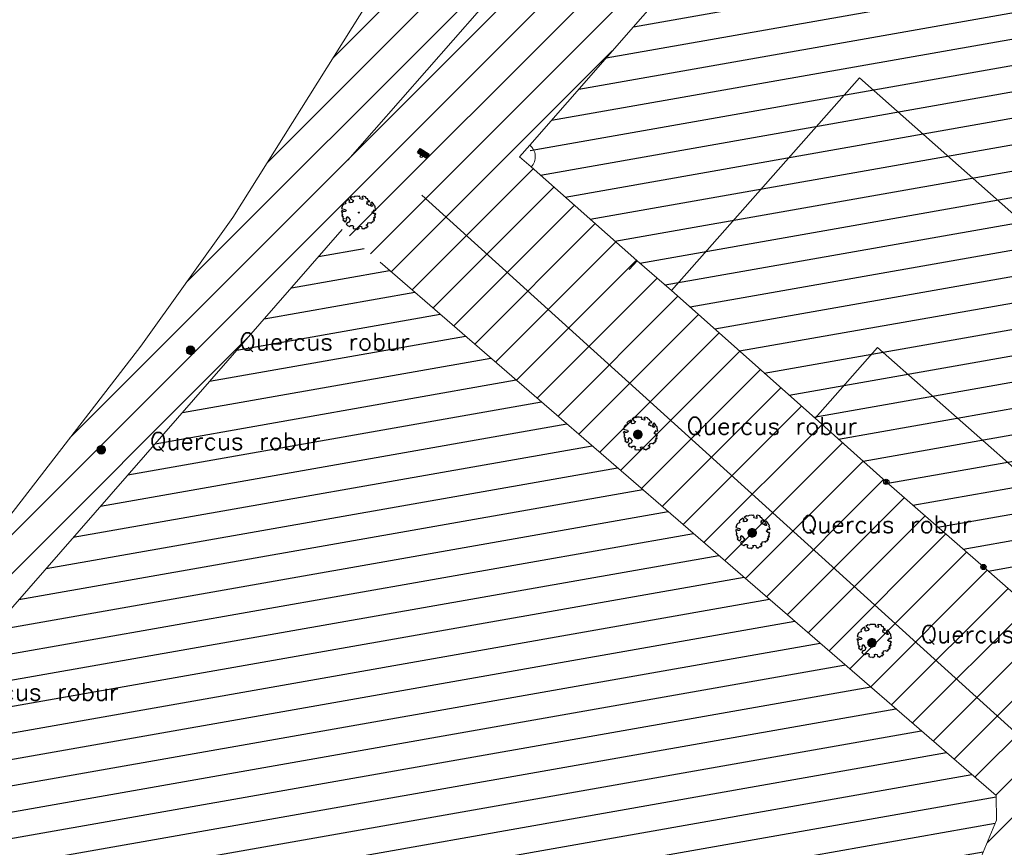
# Model space of a CAD drawing. Header units: metres. Extents: x 102852 to 106916, y 385458 to 392749.
# Tile 40 of 59: x 104841 to 104898, y 388251 to 388299. Entities that reach past the tile are written whole.
import ezdxf
from ezdxf.enums import TextEntityAlignment as Align

# ---------------------------------------------------------------- set-up
doc = ezdxf.new("R2010")
doc.units = ezdxf.units.M
for name, color, linetype, lineweight in [('0-BEPLANTING', 14, 'Continuous', 30), ('0-GRAS OM SPORTVELDEN', 2, 'Continuous', 30), ('0-GRAS SPORTVELDEN', 3, 'Continuous', 30), ('B-WE-GR-BOOM-S', 90, 'Continuous', 30), ('B-WE-GR-STRUIK-G', 90, 'Continuous', 13), ('B-WE-GW-TALUD_KRUIN-G', 70, 'Continuous', 13), ('B-WE-GW-TALUD_TEEN-G', 92, 'Continuous', 13), ('B-WE-IE-MEUBILAIR_WEGMEUBILAIR-S', 7, 'Continuous', 30), ('B-WE-VW-MARKERING_LANGS_STREEP_DOORGETROKKEN-G', 7, 'Continuous', 13), ('Bomen', 84, 'Continuous', 0), ('Boomsoort', 10, 'Continuous', 0), ('N-WE-IE-TERREINAFSCHEIDING_KUNSTMATIG_HEKWERK-G', 6, 'Continuous', 0)]:
    doc.layers.add(name, color=color, linetype=linetype, lineweight=lineweight)
doc.styles.add('NLCS-ISO', font='NLCS-ISO.ttf')
doc.styles.add('NLCS-ISO-M200-T25', font='NLCS-ISO.ttf', dxfattribs={"height": 0.5})
doc.styles.add('Style-txt', font='txt.shx')
pattern_1 = [(45, (0, 0), (-1.122532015, 1.122532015), [])]

# ---------------------------------------------------------------- blocks, each defined once
blk = doc.blocks.new('SGR-BOOM_06_10')
at = {"linetype": 'Continuous', "flags": 128}
blk.add_lwpolyline([(2.7, 3.52), (2.53, 3.94), (2.2, 4.06), (1.94, 4.52), (1.27, 4.69), (0.86, 4.52), (1.11, 4.27), (1.06, 3.81), (0.23, 3.98), (0.35, 4.32), (0.18, 4.69), (-0.15, 4.61), (-0.49, 4.69), (-1.15, 4.65), (-1.49, 4.48), (-1.95, 4.57), (-2.54, 4.11), (-2.12, 3.9), (-1.99, 3.64), (-1.58, 3.44), (-1.99, 2.89), (-2.54, 2.77), (-2.92, 3.1), (-2.62, 3.22), (-2.87, 3.86), (-3.63, 3.43), (-4, 3.02), (-3.79, 2.85), (-4, 2.51), (-4.42, 2.35), (-4.72, 2.05), (-5.01, 1.21), (-3.88, 0.92), (-3.71, 0.54), (-4, 0.29), (-4.51, 0.29), (-4.6, 0.56), (-5.09, 0.38), (-4.76, -0.17), (-4.93, -0.38), (-4.72, -0.54), (-4.88, -1.01), (-4.53, -1.18), (-4.72, -1.55), (-4.42, -1.59), (-4.29, -1.71), (-4.62, -2.11), (-3.92, -2.68), (-3.67, -2.43), (-3.46, -1.97), (-3.63, -1.76), (-3.42, -1.17), (-3.12, -1.34), (-2.79, -1.76), (-2.5, -2.01), (-2.79, -2.81), (-3.42, -2.93), (-3.67, -3.39), (-3.33, -3.77), (-2.83, -3.9), (-2.77, -4.02), (-2.71, -4.15), (-2.33, -3.73), (-1.83, -3.73), (-1.57, -3.9), (-1.7, -4.27), (-1.7, -4.61), (-1.15, -4.74), (-0.61, -4.69), (-0.49, -4.94), (-0.23, -4.65), (0.1, -4.48), (-0.06, -4.01), (0.27, -3.9), (0.77, -4.02), (0.86, -4.61), (1.15, -4.57), (1.44, -4.74), (2.07, -4.23), (2.37, -4.36), (2.32, -4.15), (2.66, -3.98), (2.41, -3.73), (2.11, -3.64), (2.57, -3.23), (2.62, -2.98), (3.16, -2.85), (3.54, -3.06), (3.79, -2.81), (3.77, -2.63), (4.12, -2.63), (4.12, -2.39), (4.46, -2.26), (4.46, -2.05), (4.08, -2.05), (4.54, -1.59), (4.25, -1.42), (4.63, -1.55), (4.75, -1.26), (4.54, -0.92), (4.84, -0.46), (4.67, -0.25), (4.25, -0.25), (3.75, 0.08), (4.08, 0.29), (4.38, 0.84), (4.54, 0.59), (4.88, 0.71), (4.67, 1.43), (4.71, 1.89), (4.5, 1.97), (4.16, 2.64), (3.83, 3.01), (3.37, 2.6), (3.66, 2.43), (3.91, 1.8), (3.54, 1.72), (3.33, 2.14), (2.99, 2.05), (2.66, 2.31), (2.24, 2.51), (2.45, 2.68), (2.32, 2.93), (2.53, 3.18), (2.87, 3.06), (3.16, 3.23)], close=True, dxfattribs=at)
blk.add_circle((0, 0), 0.15)
at = {"style": 'NLCS-ISO-M200-T25'}
blk.add_attdef('TYPE', (0, 0), '', height=1.8, dxfattribs=at)
blk = doc.blocks.new('SIE-WEG_AFVALBAK_TYPE_02')
at = {"linetype": 'Continuous'}
for p, q in [((1.56, -0.35), (-1.56, -0.35)), ((-1.33, -0.76), (-1.56, -0.35)), ((-1.33, -0.99), (-1.56, -1.72)), ((1.56, -1.72), (-1.56, -1.72)), ((1.33, -0.76), (-1.33, -0.76)), ((-1.33, -0.99), (-1.33, -0.76)), ((1.33, -0.99), (-1.33, -0.99)), ((-1.18, -1.16), (-1.3, -1.55)), ((1.3, -1.55), (-1.3, -1.55)), ((1.18, -1.16), (-1.18, -1.16)), ((1.18, -1.16), (1.3, -1.55)), ((1.33, -0.76), (1.56, -0.35)), ((1.33, -0.99), (1.33, -0.76)), ((1.33, -0.99), (1.56, -1.72))]:
    blk.add_line(p, q, dxfattribs=at)
for p, q in [((-1.56, -0.35), (-1.56, -1.72)), ((1.56, -0.35), (1.56, -1.72))]:
    blk.add_line(p, q)
blk.add_circle((0, 0), 0.354, dxfattribs=at)
blk = doc.blocks.new('SIE-WEG_PAAL_VAST_7')
blk.add_hatch(color=256).paths.add_polyline_path([(-0.37, -0.37), (-0.37, 0.37), (0.37, 0.37), (0.37, -0.37)])
blk.add_circle((0, 0), 0.75)
blk.add_3dface([(0.37, 0.37), (-0.37, 0.37), (-0.37, -0.37), (0.37, -0.37)])
at = {"style": 'NLCS-ISO'}
blk.add_attdef('TYPE', (0, 0), '', height=1.75, dxfattribs=at)
blk = doc.blocks.new('MPOLYGON_235')
at = {"layer": 'Bomen', "flags": 128}
for points in [[(104883.196, 388268.964), (104883.191, 388268.915), (104883.691, 388268.915)], [(104883.21, 388269.011), (104883.196, 388268.964), (104883.687, 388268.964)], [(104883.196, 388268.964), (104883.687, 388268.964), (104883.691, 388268.915)], [(104883.233, 388269.054), (104883.21, 388269.011), (104883.672, 388269.011)], [(104883.21, 388269.011), (104883.672, 388269.011), (104883.687, 388268.964)], [(104883.265, 388269.092), (104883.233, 388269.054), (104883.649, 388269.054)], [(104883.233, 388269.054), (104883.649, 388269.054), (104883.672, 388269.011)], [(104883.302, 388269.123), (104883.265, 388269.092), (104883.618, 388269.092)], [(104883.265, 388269.092), (104883.618, 388269.092), (104883.649, 388269.054)], [(104883.346, 388269.146), (104883.302, 388269.123), (104883.58, 388269.123)], [(104883.302, 388269.123), (104883.58, 388269.123), (104883.618, 388269.092)], [(104883.393, 388269.16), (104883.346, 388269.146), (104883.537, 388269.146)], [(104883.346, 388269.146), (104883.537, 388269.146), (104883.58, 388269.123)], [(104883.441, 388269.165), (104883.393, 388269.16), (104883.49, 388269.16)], [(104883.393, 388269.16), (104883.49, 388269.16), (104883.537, 388269.146)], [(104883.191, 388268.915), (104883.196, 388268.866), (104883.687, 388268.866)], [(104883.191, 388268.915), (104883.691, 388268.915), (104883.687, 388268.866)], [(104883.196, 388268.866), (104883.21, 388268.819), (104883.672, 388268.819)], [(104883.196, 388268.866), (104883.687, 388268.866), (104883.672, 388268.819)], [(104883.21, 388268.819), (104883.233, 388268.776), (104883.649, 388268.776)], [(104883.21, 388268.819), (104883.672, 388268.819), (104883.649, 388268.776)], [(104883.233, 388268.776), (104883.265, 388268.738), (104883.618, 388268.738)], [(104883.233, 388268.776), (104883.649, 388268.776), (104883.618, 388268.738)], [(104883.265, 388268.738), (104883.302, 388268.707), (104883.58, 388268.707)], [(104883.265, 388268.738), (104883.618, 388268.738), (104883.58, 388268.707)], [(104883.302, 388268.707), (104883.346, 388268.684), (104883.537, 388268.684)], [(104883.302, 388268.707), (104883.58, 388268.707), (104883.537, 388268.684)], [(104883.346, 388268.684), (104883.393, 388268.67), (104883.49, 388268.67)], [(104883.346, 388268.684), (104883.537, 388268.684), (104883.49, 388268.67)], [(104883.393, 388268.67), (104883.49, 388268.67), (104883.441, 388268.665)]]:
    blk.add_lwpolyline(points, close=True, dxfattribs=at)
at = {"layer": 'Bomen', "color": 74, "true_color": 0x55aa00, "flags": 128}
for points in [[(104883.191, 388268.915), (104883.196, 388268.964)], [(104883.196, 388268.964), (104883.21, 388269.011)], [(104883.21, 388269.011), (104883.233, 388269.054)], [(104883.233, 388269.054), (104883.265, 388269.092)], [(104883.265, 388269.092), (104883.302, 388269.123)], [(104883.302, 388269.123), (104883.346, 388269.146)], [(104883.346, 388269.146), (104883.393, 388269.16)], [(104883.393, 388269.16), (104883.441, 388269.165)], [(104883.441, 388269.165), (104883.49, 388269.16)], [(104883.49, 388269.16), (104883.537, 388269.146)], [(104883.537, 388269.146), (104883.58, 388269.123)], [(104883.58, 388269.123), (104883.618, 388269.092)], [(104883.618, 388269.092), (104883.649, 388269.054)], [(104883.649, 388269.054), (104883.672, 388269.011)], [(104883.672, 388269.011), (104883.687, 388268.964)], [(104883.687, 388268.964), (104883.691, 388268.915)], [(104883.196, 388268.866), (104883.191, 388268.915)], [(104883.21, 388268.819), (104883.196, 388268.866)], [(104883.233, 388268.776), (104883.21, 388268.819)], [(104883.265, 388268.738), (104883.233, 388268.776)], [(104883.302, 388268.707), (104883.265, 388268.738)], [(104883.346, 388268.684), (104883.302, 388268.707)], [(104883.393, 388268.67), (104883.346, 388268.684)], [(104883.441, 388268.665), (104883.393, 388268.67)], [(104883.49, 388268.67), (104883.441, 388268.665)], [(104883.537, 388268.684), (104883.49, 388268.67)], [(104883.58, 388268.707), (104883.537, 388268.684)], [(104883.618, 388268.738), (104883.58, 388268.707)], [(104883.649, 388268.776), (104883.618, 388268.738)], [(104883.672, 388268.819), (104883.649, 388268.776)], [(104883.687, 388268.866), (104883.672, 388268.819)], [(104883.691, 388268.915), (104883.687, 388268.866)]]:
    blk.add_lwpolyline(points, dxfattribs=at)
at = {"layer": 'Bomen'}
for points in [[(104883.196, 388268.964), (104883.191, 388268.915), (104883.691, 388268.915)], [(104883.21, 388269.011), (104883.196, 388268.964), (104883.687, 388268.964)], [(104883.196, 388268.964), (104883.687, 388268.964), (104883.691, 388268.915)], [(104883.233, 388269.054), (104883.21, 388269.011), (104883.672, 388269.011)], [(104883.21, 388269.011), (104883.672, 388269.011), (104883.687, 388268.964)], [(104883.265, 388269.092), (104883.233, 388269.054), (104883.649, 388269.054)], [(104883.233, 388269.054), (104883.649, 388269.054), (104883.672, 388269.011)], [(104883.302, 388269.123), (104883.265, 388269.092), (104883.618, 388269.092)], [(104883.265, 388269.092), (104883.618, 388269.092), (104883.649, 388269.054)], [(104883.346, 388269.146), (104883.302, 388269.123), (104883.58, 388269.123)], [(104883.302, 388269.123), (104883.58, 388269.123), (104883.618, 388269.092)], [(104883.393, 388269.16), (104883.346, 388269.146), (104883.537, 388269.146)], [(104883.346, 388269.146), (104883.537, 388269.146), (104883.58, 388269.123)], [(104883.441, 388269.165), (104883.393, 388269.16), (104883.49, 388269.16)], [(104883.393, 388269.16), (104883.49, 388269.16), (104883.537, 388269.146)]]:
    blk.add_solid(points, dxfattribs=at)
at = {"layer": 'Bomen', "extrusion": (0, 0, -1)}
for points in [[(-104883.191, 388268.915), (-104883.196, 388268.866), (-104883.687, 388268.866)], [(-104883.191, 388268.915), (-104883.691, 388268.915), (-104883.687, 388268.866)], [(-104883.196, 388268.866), (-104883.21, 388268.819), (-104883.672, 388268.819)], [(-104883.196, 388268.866), (-104883.687, 388268.866), (-104883.672, 388268.819)], [(-104883.21, 388268.819), (-104883.233, 388268.776), (-104883.649, 388268.776)], [(-104883.21, 388268.819), (-104883.672, 388268.819), (-104883.649, 388268.776)], [(-104883.233, 388268.776), (-104883.265, 388268.738), (-104883.618, 388268.738)], [(-104883.233, 388268.776), (-104883.649, 388268.776), (-104883.618, 388268.738)], [(-104883.265, 388268.738), (-104883.302, 388268.707), (-104883.58, 388268.707)], [(-104883.265, 388268.738), (-104883.618, 388268.738), (-104883.58, 388268.707)], [(-104883.302, 388268.707), (-104883.346, 388268.684), (-104883.537, 388268.684)], [(-104883.302, 388268.707), (-104883.58, 388268.707), (-104883.537, 388268.684)], [(-104883.346, 388268.684), (-104883.393, 388268.67), (-104883.49, 388268.67)], [(-104883.346, 388268.684), (-104883.537, 388268.684), (-104883.49, 388268.67)], [(-104883.393, 388268.67), (-104883.49, 388268.67), (-104883.441, 388268.665)]]:
    blk.add_solid(points, dxfattribs=at)
blk = doc.blocks.new('MPOLYGON_346')
at = {"layer": 'Bomen', "flags": 128}
for points in [[(104890.152, 388262.709), (104890.129, 388262.666), (104890.591, 388262.666)], [(104890.184, 388262.747), (104890.152, 388262.709), (104890.568, 388262.709)], [(104890.152, 388262.709), (104890.568, 388262.709), (104890.591, 388262.666)], [(104890.221, 388262.778), (104890.184, 388262.747), (104890.537, 388262.747)], [(104890.184, 388262.747), (104890.537, 388262.747), (104890.568, 388262.709)], [(104890.265, 388262.801), (104890.221, 388262.778), (104890.499, 388262.778)], [(104890.221, 388262.778), (104890.499, 388262.778), (104890.537, 388262.747)], [(104890.312, 388262.815), (104890.265, 388262.801), (104890.456, 388262.801)], [(104890.265, 388262.801), (104890.456, 388262.801), (104890.499, 388262.778)], [(104890.36, 388262.82), (104890.312, 388262.815), (104890.409, 388262.815)], [(104890.312, 388262.815), (104890.409, 388262.815), (104890.456, 388262.801)], [(104890.115, 388262.619), (104890.11, 388262.57), (104890.61, 388262.57)], [(104890.11, 388262.57), (104890.115, 388262.521), (104890.605, 388262.521)], [(104890.11, 388262.57), (104890.61, 388262.57), (104890.605, 388262.521)], [(104890.129, 388262.666), (104890.115, 388262.619), (104890.605, 388262.619)], [(104890.115, 388262.619), (104890.605, 388262.619), (104890.61, 388262.57)], [(104890.115, 388262.521), (104890.129, 388262.474), (104890.591, 388262.474)], [(104890.115, 388262.521), (104890.605, 388262.521), (104890.591, 388262.474)], [(104890.129, 388262.666), (104890.591, 388262.666), (104890.605, 388262.619)], [(104890.129, 388262.474), (104890.152, 388262.431), (104890.568, 388262.431)], [(104890.129, 388262.474), (104890.591, 388262.474), (104890.568, 388262.431)], [(104890.152, 388262.431), (104890.184, 388262.393), (104890.537, 388262.393)], [(104890.152, 388262.431), (104890.568, 388262.431), (104890.537, 388262.393)], [(104890.184, 388262.393), (104890.221, 388262.362), (104890.499, 388262.362)], [(104890.184, 388262.393), (104890.537, 388262.393), (104890.499, 388262.362)], [(104890.221, 388262.362), (104890.265, 388262.339), (104890.456, 388262.339)], [(104890.221, 388262.362), (104890.499, 388262.362), (104890.456, 388262.339)], [(104890.265, 388262.339), (104890.312, 388262.325), (104890.409, 388262.325)], [(104890.265, 388262.339), (104890.456, 388262.339), (104890.409, 388262.325)], [(104890.312, 388262.325), (104890.409, 388262.325), (104890.36, 388262.32)]]:
    blk.add_lwpolyline(points, close=True, dxfattribs=at)
at = {"layer": 'Bomen', "color": 74, "true_color": 0x55aa00, "flags": 128}
for points in [[(104890.129, 388262.666), (104890.152, 388262.709)], [(104890.152, 388262.709), (104890.184, 388262.747)], [(104890.184, 388262.747), (104890.221, 388262.778)], [(104890.221, 388262.778), (104890.265, 388262.801)], [(104890.265, 388262.801), (104890.312, 388262.815)], [(104890.312, 388262.815), (104890.36, 388262.82)], [(104890.36, 388262.82), (104890.409, 388262.815)], [(104890.409, 388262.815), (104890.456, 388262.801)], [(104890.456, 388262.801), (104890.499, 388262.778)], [(104890.499, 388262.778), (104890.537, 388262.747)], [(104890.537, 388262.747), (104890.568, 388262.709)], [(104890.568, 388262.709), (104890.591, 388262.666)], [(104890.11, 388262.57), (104890.115, 388262.619)], [(104890.115, 388262.521), (104890.11, 388262.57)], [(104890.115, 388262.619), (104890.129, 388262.666)], [(104890.129, 388262.474), (104890.115, 388262.521)], [(104890.152, 388262.431), (104890.129, 388262.474)], [(104890.184, 388262.393), (104890.152, 388262.431)], [(104890.221, 388262.362), (104890.184, 388262.393)], [(104890.265, 388262.339), (104890.221, 388262.362)], [(104890.312, 388262.325), (104890.265, 388262.339)], [(104890.36, 388262.32), (104890.312, 388262.325)], [(104890.409, 388262.325), (104890.36, 388262.32)], [(104890.456, 388262.339), (104890.409, 388262.325)], [(104890.499, 388262.362), (104890.456, 388262.339)], [(104890.537, 388262.393), (104890.499, 388262.362)], [(104890.568, 388262.431), (104890.537, 388262.393)], [(104890.591, 388262.474), (104890.568, 388262.431)], [(104890.591, 388262.666), (104890.605, 388262.619)], [(104890.605, 388262.521), (104890.591, 388262.474)], [(104890.605, 388262.619), (104890.61, 388262.57)], [(104890.61, 388262.57), (104890.605, 388262.521)]]:
    blk.add_lwpolyline(points, dxfattribs=at)
at = {"layer": 'Bomen'}
for points in [[(104890.152, 388262.709), (104890.129, 388262.666), (104890.591, 388262.666)], [(104890.184, 388262.747), (104890.152, 388262.709), (104890.568, 388262.709)], [(104890.152, 388262.709), (104890.568, 388262.709), (104890.591, 388262.666)], [(104890.221, 388262.778), (104890.184, 388262.747), (104890.537, 388262.747)], [(104890.184, 388262.747), (104890.537, 388262.747), (104890.568, 388262.709)], [(104890.265, 388262.801), (104890.221, 388262.778), (104890.499, 388262.778)], [(104890.221, 388262.778), (104890.499, 388262.778), (104890.537, 388262.747)], [(104890.312, 388262.815), (104890.265, 388262.801), (104890.456, 388262.801)], [(104890.265, 388262.801), (104890.456, 388262.801), (104890.499, 388262.778)], [(104890.36, 388262.82), (104890.312, 388262.815), (104890.409, 388262.815)], [(104890.312, 388262.815), (104890.409, 388262.815), (104890.456, 388262.801)], [(104890.115, 388262.619), (104890.11, 388262.57), (104890.61, 388262.57)], [(104890.129, 388262.666), (104890.115, 388262.619), (104890.605, 388262.619)], [(104890.115, 388262.619), (104890.605, 388262.619), (104890.61, 388262.57)], [(104890.129, 388262.666), (104890.591, 388262.666), (104890.605, 388262.619)]]:
    blk.add_solid(points, dxfattribs=at)
at = {"layer": 'Bomen', "extrusion": (0, 0, -1)}
for points in [[(-104890.11, 388262.57), (-104890.115, 388262.521), (-104890.605, 388262.521)], [(-104890.11, 388262.57), (-104890.61, 388262.57), (-104890.605, 388262.521)], [(-104890.115, 388262.521), (-104890.129, 388262.474), (-104890.591, 388262.474)], [(-104890.115, 388262.521), (-104890.605, 388262.521), (-104890.591, 388262.474)], [(-104890.129, 388262.474), (-104890.152, 388262.431), (-104890.568, 388262.431)], [(-104890.129, 388262.474), (-104890.591, 388262.474), (-104890.568, 388262.431)], [(-104890.152, 388262.431), (-104890.184, 388262.393), (-104890.537, 388262.393)], [(-104890.152, 388262.431), (-104890.568, 388262.431), (-104890.537, 388262.393)], [(-104890.184, 388262.393), (-104890.221, 388262.362), (-104890.499, 388262.362)], [(-104890.184, 388262.393), (-104890.537, 388262.393), (-104890.499, 388262.362)], [(-104890.221, 388262.362), (-104890.265, 388262.339), (-104890.456, 388262.339)], [(-104890.221, 388262.362), (-104890.499, 388262.362), (-104890.456, 388262.339)], [(-104890.265, 388262.339), (-104890.312, 388262.325), (-104890.409, 388262.325)], [(-104890.265, 388262.339), (-104890.456, 388262.339), (-104890.409, 388262.325)], [(-104890.312, 388262.325), (-104890.409, 388262.325), (-104890.36, 388262.32)]]:
    blk.add_solid(points, dxfattribs=at)
blk = doc.blocks.new('MPOLYGON_348')
at = {"layer": 'Bomen', "flags": 128}
for points in [[(104845.62, 388273.766), (104845.615, 388273.717), (104846.115, 388273.717)], [(104845.615, 388273.717), (104845.62, 388273.668), (104846.11, 388273.668)], [(104845.615, 388273.717), (104846.115, 388273.717), (104846.11, 388273.668)], [(104845.634, 388273.812), (104845.62, 388273.766), (104846.11, 388273.766)], [(104845.62, 388273.766), (104846.11, 388273.766), (104846.115, 388273.717)], [(104845.62, 388273.668), (104845.634, 388273.621), (104846.096, 388273.621)], [(104845.62, 388273.668), (104846.11, 388273.668), (104846.096, 388273.621)], [(104845.657, 388273.856), (104845.634, 388273.812), (104846.096, 388273.812)], [(104845.634, 388273.812), (104846.096, 388273.812), (104846.11, 388273.766)], [(104845.634, 388273.621), (104845.657, 388273.578), (104846.073, 388273.578)], [(104845.634, 388273.621), (104846.096, 388273.621), (104846.073, 388273.578)], [(104845.688, 388273.894), (104845.657, 388273.856), (104846.073, 388273.856)], [(104845.657, 388273.856), (104846.073, 388273.856), (104846.096, 388273.812)], [(104845.657, 388273.578), (104845.688, 388273.54), (104846.042, 388273.54)], [(104845.657, 388273.578), (104846.073, 388273.578), (104846.042, 388273.54)], [(104845.726, 388273.925), (104845.688, 388273.894), (104846.042, 388273.894)], [(104845.688, 388273.894), (104846.042, 388273.894), (104846.073, 388273.856)], [(104845.688, 388273.54), (104845.726, 388273.509), (104846.004, 388273.509)], [(104845.688, 388273.54), (104846.042, 388273.54), (104846.004, 388273.509)], [(104845.77, 388273.948), (104845.726, 388273.925), (104846.004, 388273.925)], [(104845.726, 388273.925), (104846.004, 388273.925), (104846.042, 388273.894)], [(104845.726, 388273.509), (104845.77, 388273.486), (104845.961, 388273.486)], [(104845.726, 388273.509), (104846.004, 388273.509), (104845.961, 388273.486)], [(104845.816, 388273.962), (104845.77, 388273.948), (104845.961, 388273.948)], [(104845.77, 388273.948), (104845.961, 388273.948), (104846.004, 388273.925)], [(104845.865, 388273.967), (104845.816, 388273.962), (104845.914, 388273.962)], [(104845.816, 388273.962), (104845.914, 388273.962), (104845.961, 388273.948)], [(104845.77, 388273.486), (104845.816, 388273.472), (104845.914, 388273.472)], [(104845.77, 388273.486), (104845.961, 388273.486), (104845.914, 388273.472)], [(104845.816, 388273.472), (104845.914, 388273.472), (104845.865, 388273.467)]]:
    blk.add_lwpolyline(points, close=True, dxfattribs=at)
at = {"layer": 'Bomen', "color": 74, "true_color": 0x55aa00, "flags": 128}
for points in [[(104845.615, 388273.717), (104845.62, 388273.766)], [(104845.62, 388273.668), (104845.615, 388273.717)], [(104845.62, 388273.766), (104845.634, 388273.812)], [(104845.634, 388273.621), (104845.62, 388273.668)], [(104845.634, 388273.812), (104845.657, 388273.856)], [(104845.657, 388273.578), (104845.634, 388273.621)], [(104845.657, 388273.856), (104845.688, 388273.894)], [(104845.688, 388273.54), (104845.657, 388273.578)], [(104845.688, 388273.894), (104845.726, 388273.925)], [(104845.726, 388273.509), (104845.688, 388273.54)], [(104845.726, 388273.925), (104845.77, 388273.948)], [(104845.77, 388273.486), (104845.726, 388273.509)], [(104845.77, 388273.948), (104845.816, 388273.962)], [(104845.816, 388273.962), (104845.865, 388273.967)], [(104845.865, 388273.967), (104845.914, 388273.962)], [(104845.914, 388273.962), (104845.961, 388273.948)], [(104845.961, 388273.948), (104846.004, 388273.925)], [(104846.004, 388273.509), (104845.961, 388273.486)], [(104846.004, 388273.925), (104846.042, 388273.894)], [(104846.042, 388273.54), (104846.004, 388273.509)], [(104846.042, 388273.894), (104846.073, 388273.856)], [(104846.073, 388273.578), (104846.042, 388273.54)], [(104846.073, 388273.856), (104846.096, 388273.812)], [(104846.096, 388273.621), (104846.073, 388273.578)], [(104846.096, 388273.812), (104846.11, 388273.766)], [(104846.11, 388273.668), (104846.096, 388273.621)], [(104846.11, 388273.766), (104846.115, 388273.717)], [(104846.115, 388273.717), (104846.11, 388273.668)], [(104845.816, 388273.472), (104845.77, 388273.486)], [(104845.865, 388273.467), (104845.816, 388273.472)], [(104845.914, 388273.472), (104845.865, 388273.467)], [(104845.961, 388273.486), (104845.914, 388273.472)]]:
    blk.add_lwpolyline(points, dxfattribs=at)
at = {"layer": 'Bomen'}
for points in [[(104845.62, 388273.766), (104845.615, 388273.717), (104846.115, 388273.717)], [(104845.634, 388273.812), (104845.62, 388273.766), (104846.11, 388273.766)], [(104845.62, 388273.766), (104846.11, 388273.766), (104846.115, 388273.717)], [(104845.657, 388273.856), (104845.634, 388273.812), (104846.096, 388273.812)], [(104845.634, 388273.812), (104846.096, 388273.812), (104846.11, 388273.766)], [(104845.688, 388273.894), (104845.657, 388273.856), (104846.073, 388273.856)], [(104845.657, 388273.856), (104846.073, 388273.856), (104846.096, 388273.812)], [(104845.726, 388273.925), (104845.688, 388273.894), (104846.042, 388273.894)], [(104845.688, 388273.894), (104846.042, 388273.894), (104846.073, 388273.856)], [(104845.77, 388273.948), (104845.726, 388273.925), (104846.004, 388273.925)], [(104845.726, 388273.925), (104846.004, 388273.925), (104846.042, 388273.894)], [(104845.816, 388273.962), (104845.77, 388273.948), (104845.961, 388273.948)], [(104845.77, 388273.948), (104845.961, 388273.948), (104846.004, 388273.925)], [(104845.865, 388273.967), (104845.816, 388273.962), (104845.914, 388273.962)], [(104845.816, 388273.962), (104845.914, 388273.962), (104845.961, 388273.948)]]:
    blk.add_solid(points, dxfattribs=at)
at = {"layer": 'Bomen', "extrusion": (0, 0, -1)}
for points in [[(-104845.615, 388273.717), (-104845.62, 388273.668), (-104846.11, 388273.668)], [(-104845.615, 388273.717), (-104846.115, 388273.717), (-104846.11, 388273.668)], [(-104845.62, 388273.668), (-104845.634, 388273.621), (-104846.096, 388273.621)], [(-104845.62, 388273.668), (-104846.11, 388273.668), (-104846.096, 388273.621)], [(-104845.634, 388273.621), (-104845.657, 388273.578), (-104846.073, 388273.578)], [(-104845.634, 388273.621), (-104846.096, 388273.621), (-104846.073, 388273.578)], [(-104845.657, 388273.578), (-104845.688, 388273.54), (-104846.042, 388273.54)], [(-104845.657, 388273.578), (-104846.073, 388273.578), (-104846.042, 388273.54)], [(-104845.688, 388273.54), (-104845.726, 388273.509), (-104846.004, 388273.509)], [(-104845.688, 388273.54), (-104846.042, 388273.54), (-104846.004, 388273.509)], [(-104845.726, 388273.509), (-104845.77, 388273.486), (-104845.961, 388273.486)], [(-104845.726, 388273.509), (-104846.004, 388273.509), (-104845.961, 388273.486)], [(-104845.77, 388273.486), (-104845.816, 388273.472), (-104845.914, 388273.472)], [(-104845.77, 388273.486), (-104845.961, 388273.486), (-104845.914, 388273.472)], [(-104845.816, 388273.472), (-104845.914, 388273.472), (-104845.865, 388273.467)]]:
    blk.add_solid(points, dxfattribs=at)
blk = doc.blocks.new('MPOLYGON_349')
at = {"layer": 'Bomen', "flags": 128}
for points in [[(104850.776, 388279.504), (104850.771, 388279.455), (104851.271, 388279.455)], [(104850.771, 388279.455), (104850.776, 388279.406), (104851.266, 388279.406)], [(104850.771, 388279.455), (104851.271, 388279.455), (104851.266, 388279.406)], [(104850.79, 388279.551), (104850.776, 388279.504), (104851.266, 388279.504)], [(104850.776, 388279.504), (104851.266, 388279.504), (104851.271, 388279.455)], [(104850.776, 388279.406), (104850.79, 388279.359), (104851.252, 388279.359)], [(104850.776, 388279.406), (104851.266, 388279.406), (104851.252, 388279.359)], [(104850.813, 388279.594), (104850.79, 388279.551), (104851.252, 388279.551)], [(104850.79, 388279.551), (104851.252, 388279.551), (104851.266, 388279.504)], [(104850.79, 388279.359), (104850.813, 388279.316), (104851.229, 388279.316)], [(104850.79, 388279.359), (104851.252, 388279.359), (104851.229, 388279.316)], [(104850.844, 388279.632), (104850.813, 388279.594), (104851.229, 388279.594)], [(104850.813, 388279.594), (104851.229, 388279.594), (104851.252, 388279.551)], [(104850.813, 388279.316), (104850.844, 388279.278), (104851.198, 388279.278)], [(104850.813, 388279.316), (104851.229, 388279.316), (104851.198, 388279.278)], [(104850.882, 388279.663), (104850.844, 388279.632), (104851.198, 388279.632)], [(104850.844, 388279.632), (104851.198, 388279.632), (104851.229, 388279.594)], [(104850.844, 388279.278), (104850.882, 388279.247), (104851.16, 388279.247)], [(104850.844, 388279.278), (104851.198, 388279.278), (104851.16, 388279.247)], [(104850.925, 388279.686), (104850.882, 388279.663), (104851.16, 388279.663)], [(104850.882, 388279.663), (104851.16, 388279.663), (104851.198, 388279.632)], [(104850.882, 388279.247), (104850.925, 388279.224), (104851.117, 388279.224)], [(104850.882, 388279.247), (104851.16, 388279.247), (104851.117, 388279.224)], [(104850.972, 388279.7), (104850.925, 388279.686), (104851.117, 388279.686)], [(104850.925, 388279.686), (104851.117, 388279.686), (104851.16, 388279.663)], [(104850.925, 388279.224), (104850.972, 388279.21), (104851.07, 388279.21)], [(104850.925, 388279.224), (104851.117, 388279.224), (104851.07, 388279.21)], [(104851.021, 388279.705), (104850.972, 388279.7), (104851.07, 388279.7)], [(104850.972, 388279.7), (104851.07, 388279.7), (104851.117, 388279.686)], [(104850.972, 388279.21), (104851.07, 388279.21), (104851.021, 388279.205)]]:
    blk.add_lwpolyline(points, close=True, dxfattribs=at)
at = {"layer": 'Bomen', "color": 74, "true_color": 0x55aa00, "flags": 128}
for points in [[(104850.771, 388279.455), (104850.776, 388279.504)], [(104850.776, 388279.406), (104850.771, 388279.455)], [(104850.776, 388279.504), (104850.79, 388279.551)], [(104850.79, 388279.359), (104850.776, 388279.406)], [(104850.79, 388279.551), (104850.813, 388279.594)], [(104850.813, 388279.316), (104850.79, 388279.359)], [(104850.813, 388279.594), (104850.844, 388279.632)], [(104850.844, 388279.278), (104850.813, 388279.316)], [(104850.844, 388279.632), (104850.882, 388279.663)], [(104850.882, 388279.247), (104850.844, 388279.278)], [(104850.882, 388279.663), (104850.925, 388279.686)], [(104850.925, 388279.224), (104850.882, 388279.247)], [(104850.925, 388279.686), (104850.972, 388279.7)], [(104850.972, 388279.21), (104850.925, 388279.224)], [(104850.972, 388279.7), (104851.021, 388279.705)], [(104851.021, 388279.205), (104850.972, 388279.21)], [(104851.021, 388279.705), (104851.07, 388279.7)], [(104851.07, 388279.21), (104851.021, 388279.205)], [(104851.07, 388279.7), (104851.117, 388279.686)], [(104851.117, 388279.224), (104851.07, 388279.21)], [(104851.117, 388279.686), (104851.16, 388279.663)], [(104851.16, 388279.247), (104851.117, 388279.224)], [(104851.16, 388279.663), (104851.198, 388279.632)], [(104851.198, 388279.278), (104851.16, 388279.247)], [(104851.198, 388279.632), (104851.229, 388279.594)], [(104851.229, 388279.316), (104851.198, 388279.278)], [(104851.229, 388279.594), (104851.252, 388279.551)], [(104851.252, 388279.359), (104851.229, 388279.316)], [(104851.252, 388279.551), (104851.266, 388279.504)], [(104851.266, 388279.406), (104851.252, 388279.359)], [(104851.266, 388279.504), (104851.271, 388279.455)], [(104851.271, 388279.455), (104851.266, 388279.406)]]:
    blk.add_lwpolyline(points, dxfattribs=at)
at = {"layer": 'Bomen'}
for points in [[(104850.776, 388279.504), (104850.771, 388279.455), (104851.271, 388279.455)], [(104850.79, 388279.551), (104850.776, 388279.504), (104851.266, 388279.504)], [(104850.776, 388279.504), (104851.266, 388279.504), (104851.271, 388279.455)], [(104850.813, 388279.594), (104850.79, 388279.551), (104851.252, 388279.551)], [(104850.79, 388279.551), (104851.252, 388279.551), (104851.266, 388279.504)], [(104850.844, 388279.632), (104850.813, 388279.594), (104851.229, 388279.594)], [(104850.813, 388279.594), (104851.229, 388279.594), (104851.252, 388279.551)], [(104850.882, 388279.663), (104850.844, 388279.632), (104851.198, 388279.632)], [(104850.844, 388279.632), (104851.198, 388279.632), (104851.229, 388279.594)], [(104850.925, 388279.686), (104850.882, 388279.663), (104851.16, 388279.663)], [(104850.882, 388279.663), (104851.16, 388279.663), (104851.198, 388279.632)], [(104850.972, 388279.7), (104850.925, 388279.686), (104851.117, 388279.686)], [(104850.925, 388279.686), (104851.117, 388279.686), (104851.16, 388279.663)], [(104851.021, 388279.705), (104850.972, 388279.7), (104851.07, 388279.7)], [(104850.972, 388279.7), (104851.07, 388279.7), (104851.117, 388279.686)]]:
    blk.add_solid(points, dxfattribs=at)
at = {"layer": 'Bomen', "extrusion": (0, 0, -1)}
for points in [[(-104850.771, 388279.455), (-104850.776, 388279.406), (-104851.266, 388279.406)], [(-104850.771, 388279.455), (-104851.271, 388279.455), (-104851.266, 388279.406)], [(-104850.776, 388279.406), (-104850.79, 388279.359), (-104851.252, 388279.359)], [(-104850.776, 388279.406), (-104851.266, 388279.406), (-104851.252, 388279.359)], [(-104850.79, 388279.359), (-104850.813, 388279.316), (-104851.229, 388279.316)], [(-104850.79, 388279.359), (-104851.252, 388279.359), (-104851.229, 388279.316)], [(-104850.813, 388279.316), (-104850.844, 388279.278), (-104851.198, 388279.278)], [(-104850.813, 388279.316), (-104851.229, 388279.316), (-104851.198, 388279.278)], [(-104850.844, 388279.278), (-104850.882, 388279.247), (-104851.16, 388279.247)], [(-104850.844, 388279.278), (-104851.198, 388279.278), (-104851.16, 388279.247)], [(-104850.882, 388279.247), (-104850.925, 388279.224), (-104851.117, 388279.224)], [(-104850.882, 388279.247), (-104851.16, 388279.247), (-104851.117, 388279.224)], [(-104850.925, 388279.224), (-104850.972, 388279.21), (-104851.07, 388279.21)], [(-104850.925, 388279.224), (-104851.117, 388279.224), (-104851.07, 388279.21)], [(-104850.972, 388279.21), (-104851.07, 388279.21), (-104851.021, 388279.205)]]:
    blk.add_solid(points, dxfattribs=at)
blk = doc.blocks.new('MPOLYGON_427')
at = {"layer": 'Bomen', "flags": 128}
for points in [[(104876.598, 388274.64), (104876.593, 388274.591), (104877.093, 388274.591)], [(104876.612, 388274.686), (104876.598, 388274.64), (104877.088, 388274.64)], [(104876.598, 388274.64), (104877.088, 388274.64), (104877.093, 388274.591)], [(104876.635, 388274.73), (104876.612, 388274.686), (104877.074, 388274.686)], [(104876.612, 388274.686), (104877.074, 388274.686), (104877.088, 388274.64)], [(104876.666, 388274.768), (104876.635, 388274.73), (104877.051, 388274.73)], [(104876.635, 388274.73), (104877.051, 388274.73), (104877.074, 388274.686)], [(104876.704, 388274.799), (104876.666, 388274.768), (104877.02, 388274.768)], [(104876.666, 388274.768), (104877.02, 388274.768), (104877.051, 388274.73)], [(104876.747, 388274.822), (104876.704, 388274.799), (104876.982, 388274.799)], [(104876.704, 388274.799), (104876.982, 388274.799), (104877.02, 388274.768)], [(104876.794, 388274.836), (104876.747, 388274.822), (104876.939, 388274.822)], [(104876.747, 388274.822), (104876.939, 388274.822), (104876.982, 388274.799)], [(104876.843, 388274.841), (104876.794, 388274.836), (104876.892, 388274.836)], [(104876.794, 388274.836), (104876.892, 388274.836), (104876.939, 388274.822)], [(104876.593, 388274.591), (104876.598, 388274.542), (104877.088, 388274.542)], [(104876.593, 388274.591), (104877.093, 388274.591), (104877.088, 388274.542)], [(104876.598, 388274.542), (104876.612, 388274.495), (104877.074, 388274.495)], [(104876.598, 388274.542), (104877.088, 388274.542), (104877.074, 388274.495)], [(104876.612, 388274.495), (104876.635, 388274.452), (104877.051, 388274.452)], [(104876.612, 388274.495), (104877.074, 388274.495), (104877.051, 388274.452)], [(104876.635, 388274.452), (104876.666, 388274.414), (104877.02, 388274.414)], [(104876.635, 388274.452), (104877.051, 388274.452), (104877.02, 388274.414)], [(104876.666, 388274.414), (104876.704, 388274.383), (104876.982, 388274.383)], [(104876.666, 388274.414), (104877.02, 388274.414), (104876.982, 388274.383)], [(104876.704, 388274.383), (104876.747, 388274.36), (104876.939, 388274.36)], [(104876.704, 388274.383), (104876.982, 388274.383), (104876.939, 388274.36)], [(104876.747, 388274.36), (104876.794, 388274.346), (104876.892, 388274.346)], [(104876.747, 388274.36), (104876.939, 388274.36), (104876.892, 388274.346)], [(104876.794, 388274.346), (104876.892, 388274.346), (104876.843, 388274.341)]]:
    blk.add_lwpolyline(points, close=True, dxfattribs=at)
at = {"layer": 'Bomen', "color": 74, "true_color": 0x55aa00, "flags": 128}
for points in [[(104876.593, 388274.591), (104876.598, 388274.64)], [(104876.598, 388274.64), (104876.612, 388274.686)], [(104876.612, 388274.686), (104876.635, 388274.73)], [(104876.635, 388274.73), (104876.666, 388274.768)], [(104876.666, 388274.768), (104876.704, 388274.799)], [(104876.704, 388274.799), (104876.747, 388274.822)], [(104876.747, 388274.822), (104876.794, 388274.836)], [(104876.794, 388274.836), (104876.843, 388274.841)], [(104876.843, 388274.841), (104876.892, 388274.836)], [(104876.892, 388274.836), (104876.939, 388274.822)], [(104876.939, 388274.822), (104876.982, 388274.799)], [(104876.982, 388274.799), (104877.02, 388274.768)], [(104877.02, 388274.768), (104877.051, 388274.73)], [(104877.051, 388274.73), (104877.074, 388274.686)], [(104877.074, 388274.686), (104877.088, 388274.64)], [(104877.088, 388274.64), (104877.093, 388274.591)], [(104876.598, 388274.542), (104876.593, 388274.591)], [(104876.612, 388274.495), (104876.598, 388274.542)], [(104876.635, 388274.452), (104876.612, 388274.495)], [(104876.666, 388274.414), (104876.635, 388274.452)], [(104876.704, 388274.383), (104876.666, 388274.414)], [(104876.747, 388274.36), (104876.704, 388274.383)], [(104876.794, 388274.346), (104876.747, 388274.36)], [(104876.843, 388274.341), (104876.794, 388274.346)], [(104876.892, 388274.346), (104876.843, 388274.341)], [(104876.939, 388274.36), (104876.892, 388274.346)], [(104876.982, 388274.383), (104876.939, 388274.36)], [(104877.02, 388274.414), (104876.982, 388274.383)], [(104877.051, 388274.452), (104877.02, 388274.414)], [(104877.074, 388274.495), (104877.051, 388274.452)], [(104877.088, 388274.542), (104877.074, 388274.495)], [(104877.093, 388274.591), (104877.088, 388274.542)]]:
    blk.add_lwpolyline(points, dxfattribs=at)
at = {"layer": 'Bomen'}
for points in [[(104876.598, 388274.64), (104876.593, 388274.591), (104877.093, 388274.591)], [(104876.612, 388274.686), (104876.598, 388274.64), (104877.088, 388274.64)], [(104876.598, 388274.64), (104877.088, 388274.64), (104877.093, 388274.591)], [(104876.635, 388274.73), (104876.612, 388274.686), (104877.074, 388274.686)], [(104876.612, 388274.686), (104877.074, 388274.686), (104877.088, 388274.64)], [(104876.666, 388274.768), (104876.635, 388274.73), (104877.051, 388274.73)], [(104876.635, 388274.73), (104877.051, 388274.73), (104877.074, 388274.686)], [(104876.704, 388274.799), (104876.666, 388274.768), (104877.02, 388274.768)], [(104876.666, 388274.768), (104877.02, 388274.768), (104877.051, 388274.73)], [(104876.747, 388274.822), (104876.704, 388274.799), (104876.982, 388274.799)], [(104876.704, 388274.799), (104876.982, 388274.799), (104877.02, 388274.768)], [(104876.794, 388274.836), (104876.747, 388274.822), (104876.939, 388274.822)], [(104876.747, 388274.822), (104876.939, 388274.822), (104876.982, 388274.799)], [(104876.843, 388274.841), (104876.794, 388274.836), (104876.892, 388274.836)], [(104876.794, 388274.836), (104876.892, 388274.836), (104876.939, 388274.822)]]:
    blk.add_solid(points, dxfattribs=at)
at = {"layer": 'Bomen', "extrusion": (0, 0, -1)}
for points in [[(-104876.593, 388274.591), (-104876.598, 388274.542), (-104877.088, 388274.542)], [(-104876.593, 388274.591), (-104877.093, 388274.591), (-104877.088, 388274.542)], [(-104876.598, 388274.542), (-104876.612, 388274.495), (-104877.074, 388274.495)], [(-104876.598, 388274.542), (-104877.088, 388274.542), (-104877.074, 388274.495)], [(-104876.612, 388274.495), (-104876.635, 388274.452), (-104877.051, 388274.452)], [(-104876.612, 388274.495), (-104877.074, 388274.495), (-104877.051, 388274.452)], [(-104876.635, 388274.452), (-104876.666, 388274.414), (-104877.02, 388274.414)], [(-104876.635, 388274.452), (-104877.051, 388274.452), (-104877.02, 388274.414)], [(-104876.666, 388274.414), (-104876.704, 388274.383), (-104876.982, 388274.383)], [(-104876.666, 388274.414), (-104877.02, 388274.414), (-104876.982, 388274.383)], [(-104876.704, 388274.383), (-104876.747, 388274.36), (-104876.939, 388274.36)], [(-104876.704, 388274.383), (-104876.982, 388274.383), (-104876.939, 388274.36)], [(-104876.747, 388274.36), (-104876.794, 388274.346), (-104876.892, 388274.346)], [(-104876.747, 388274.36), (-104876.939, 388274.36), (-104876.892, 388274.346)], [(-104876.794, 388274.346), (-104876.892, 388274.346), (-104876.843, 388274.341)]]:
    blk.add_solid(points, dxfattribs=at)

msp = doc.modelspace()

# ---------------------------------------------------------------- hatches: boundary and pattern name
at = {"layer": '0-BEPLANTING', "ltscale": 0.2}
h = msp.add_hatch(dxfattribs=at)
h.set_pattern_fill('ANSI31', color=256, scale=0.1, pattern_type=2)
h.set_pattern_definition(pattern_1)
h.paths.add_polyline_path([(104987.201, 388309.166), (104992.925, 388315.588), (104992.756, 388316.667), (104991.641, 388317.403), (104953.135, 388274.476), (104923.953, 388240.828), (104926.911, 388240.402), (104944.757, 388260.964), (104957.242, 388276.217), (104972.593, 388292.144)])
h.paths.add_polyline_path([(104936.204, 388377.188), (104952.646, 388367.271), (104969.821, 388352.819), (104974.522, 388348.095), (104980.289, 388345.028), (104984.264, 388338.012), (104991.022, 388328.917), (104993.469, 388321.613), (105005.563, 388330.004), (104996.896, 388342.497), (104976.68, 388370.134), (104961.352, 388387.307), (104947.568, 388403.325), (104947.217, 388404.45), (104938.787, 388397.035), (104930.964, 388390.489), (104916.114, 388375.269), (104903.991, 388361.911), (104899.862, 388357.443), (104895.733, 388352.975), (104891.914, 388348.244), (104885.812, 388340.551), (104877.742, 388328.044), (104867.665, 388309.754), (104853.458, 388287.129), (104848.149, 388279.703), (104837.038, 388265.339), (104824.573, 388250.432), (104801.029, 388224.864), (104781.751, 388202.889), (104770.991, 388190.278), (104772.452, 388186.635), (104772.811, 388187.175), (104805.639, 388224.606), (104808.222, 388227.561), (104831.7, 388254.318), (104832.147, 388254.814), (104859.776, 388286.427), (104860.103, 388290.424), (104882.914, 388316.421), (104883.344, 388316.932), (104906.664, 388343.462), (104907.096, 388343.97)])
at = {"layer": '0-GRAS OM SPORTVELDEN', "ltscale": 0.2}
h = msp.add_hatch(dxfattribs=at)
h.set_pattern_fill('ANSI31', color=256, scale=0.1, pattern_type=2)
h.set_pattern_definition(pattern_1)
h.paths.add_polyline_path([(104896.676, 388250.244), (104899.436, 388246.086), (104902.17, 388249.171), (104915.642, 388237.233), (104902.17, 388249.171), (104915.642, 388237.233), (104918.161, 388240.078), (104916.514, 388241.537), (104916.514, 388241.537), (104917.407, 388242.515), (104917.397, 388242.566), (104909.506, 388249.434), (104910.291, 388250.33), (104918.684, 388242.987), (104919.072, 388243.158), (104943.911, 388271.411), (104944.793, 388270.639), (104920.466, 388243.005), (104920.95, 388242.563), (104920.406, 388241.984), (104920.815, 388241.624), (104920.265, 388241.002), (104921.406, 388239.987), (104923.953, 388240.828), (104953.135, 388274.476), (104951.016, 388285.886), (104918.599, 388248.907), (104918.017, 388248.285), (104917.355, 388248.879), (104911.194, 388254.276), (104909.236, 388256.028), (104901.058, 388263.228), (104896.799, 388266.948), (104891.189, 388271.862), (104887.078, 388275.539), (104878.795, 388282.902), (104876.793, 388284.633), (104870.688, 388290.041), (104870.015, 388290.628), (104870.608, 388291.306), (104902.958, 388328.248), (104906.664, 388343.462), (104883.344, 388316.932), (104882.914, 388316.421), (104860.103, 388290.424), (104859.776, 388286.427), (104861.969, 388284.54), (104897.532, 388253.754), (104897.555, 388252.332)])
h.paths.add_polyline_path([(104945.103, 388274.561), (104943.415, 388272.691), (104944.166, 388272.028), (104945.837, 388273.906), (104945.83, 388273.912)], flags=16)
at = {"layer": '0-GRAS SPORTVELDEN'}
h = msp.add_hatch(dxfattribs=at)
h.set_pattern_fill('HATCH', color=256, scale=0.1, style=0, pattern_type=2)
h.set_pattern_definition([(10, (104893.1512, 388301.0557), (-0.260472, 1.477212), [])])
h.paths.add_polyline_path([(104902.958, 388328.248), (104870.608, 388291.306), (104870.688, 388290.041), (104876.793, 388284.633), (104878.795, 388282.902), (104887.078, 388275.539), (104891.189, 388271.862), (104896.799, 388266.948), (104901.058, 388263.228), (104909.236, 388256.028), (104911.194, 388254.276), (104917.355, 388248.879), (104918.599, 388248.907), (104951.016, 388285.886), (104983.328, 388322.699), (104983.227, 388323.976), (104975.132, 388331.135), (104966.906, 388338.402), (104962.767, 388342.108), (104957.207, 388347.02), (104953.03, 388350.714), (104944.771, 388358.011), (104942.714, 388359.826), (104936.552, 388365.277), (104935.301, 388365.153)])
h = msp.add_hatch(dxfattribs=at)
h.set_pattern_fill('HATCH', color=256, scale=0.1, style=0, pattern_type=2)
h.set_pattern_definition([(10, (104855.1661, 388267.5408), (-0.260472, 1.477212), [])])
h.paths.add_polyline_path([(104897.532, 388253.754), (104861.969, 388284.54), (104859.776, 388286.427), (104832.147, 388254.814), (104808.222, 388227.561), (104772.452, 388186.635), (104756.052, 388149.067), (104785.14, 388123.098), (104812.751, 388155.589), (104830.706, 388175.165), (104844.226, 388192.198), (104868.79, 388218.169), (104896.676, 388250.244), (104897.116, 388251.288), (104897.555, 388252.332)])

# ---------------------------------------------------------------- linework, layer by layer
at = {"layer": 'B-WE-GR-STRUIK-G', "flags": 128}
msp.add_lwpolyline([(104748.207, 388132.687), (104744.179, 388137.425), (104744.305, 388139.441), (104748.388, 388147.694), (104756.879, 388165.625), (104765.813, 388181.578), (104770.991, 388190.278), (104781.751, 388202.889), (104801.029, 388224.864), (104824.573, 388250.432), (104837.038, 388265.339), (104848.149, 388279.703), (104853.458, 388287.129), (104867.665, 388309.754)], dxfattribs=at)
at = {"layer": 'B-WE-GW-TALUD_KRUIN-G', "flags": 128}
msp.add_lwpolyline([(104864.378, 388288.418), (104901.656, 388254.672), (104902.474, 388252.41), (104901.565, 388250.221), (104899.502, 388247.739), (104897.591, 388245.491), (104871.042, 388215.448), (104848.03, 388189.195), (104834.436, 388170.927), (104816.299, 388151.372), (104789.656, 388119.073)], dxfattribs=at)
at = {"layer": 'B-WE-GW-TALUD_TEEN-G', "flags": 128}
msp.add_lwpolyline([(104861.969, 388284.54), (104897.532, 388253.754), (104897.555, 388252.332), (104896.676, 388250.244), (104894.541, 388247.654), (104868.79, 388218.169), (104844.226, 388192.198), (104830.706, 388175.165), (104812.751, 388155.589), (104785.14, 388123.098)], dxfattribs=at)
at = {"layer": 'B-WE-VW-MARKERING_LANGS_STREEP_DOORGETROKKEN-G', "flags": 128}
for points in [[(104870.608, 388291.306), (104902.958, 388328.248), (104935.301, 388365.153), (104935.902, 388365.794), (104936.552, 388365.277), (104942.714, 388359.826), (104944.771, 388358.011), (104953.03, 388350.714), (104957.207, 388347.02), (104962.767, 388342.108), (104966.906, 388338.402), (104963.361, 388334.326), (104949.426, 388346.577), (104953.03, 388350.714)], [(104909.236, 388256.028), (104920.003, 388268.336), (104910.547, 388276.678), (104899.055, 388286.843), (104889.634, 388295.187), (104878.795, 388282.902)], [(104887.078, 388275.539), (104890.69, 388279.62), (104904.639, 388267.301), (104901.058, 388263.228), (104896.799, 388266.948), (104891.189, 388271.862), (104887.078, 388275.539), (104878.795, 388282.902), (104876.805, 388284.623), (104876.35, 388284.121)]]:
    msp.add_lwpolyline(points, dxfattribs=at)
msp.add_lwpolyline([(104876.805, 388284.623), (104876.793, 388284.633), (104870.688, 388290.041), (104870.015, 388290.628), (104870.608, 388291.306, -0.431882), (104870.688, 388290.041)], format="xyb", dxfattribs=at)
at = {"layer": 'N-WE-IE-TERREINAFSCHEIDING_KUNSTMATIG_HEKWERK-G', "flags": 128}
for points in [[(104860.103, 388290.424), (104882.914, 388316.421), (104883.344, 388316.932), (104906.664, 388343.462), (104907.096, 388343.97), (104936.204, 388377.188)], [(104752.054, 388140.646), (104756.061, 388149.255), (104772.452, 388186.635), (104772.811, 388187.175), (104807.781, 388227.048), (104808.222, 388227.561), (104831.7, 388254.318), (104832.147, 388254.814), (104859.776, 388286.427)]]:
    msp.add_lwpolyline(points, dxfattribs=at)

# ---------------------------------------------------------------- block references
at = {"layer": 'B-WE-GR-BOOM-S', "xscale": 0.2, "yscale": 0.2, "zscale": 0.2, "rotation": 360}
for p in [(104860.739, 388287.407), (104860.74, 388287.407), (104877.018, 388274.66), (104883.499, 388268.991), (104890.512, 388262.697)]:
    msp.add_blockref('SGR-BOOM_06_10', p, dxfattribs=at)
at = {"layer": 'B-WE-IE-MEUBILAIR_WEGMEUBILAIR-S'}
for name, p, xscale, yscale, zscale, rotation in [('SIE-WEG_AFVALBAK_TYPE_02', (104864.351, 388290.65), 0.1999999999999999, 0.1999999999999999, 0.1999999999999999, 147.4778981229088), ('SIE-WEG_PAAL_VAST_7', (104891.189, 388271.862), 0.2, 0.2, 0.2, 360), ('SIE-WEG_PAAL_VAST_7', (104896.799, 388266.948), 0.2, 0.2, 0.2, 360)]:
    msp.add_blockref(name, p, dxfattribs=dict(at, xscale=xscale, yscale=yscale, zscale=zscale, rotation=rotation))
at = {"layer": 'Bomen', "rotation": 360}
for name in ['MPOLYGON_349', 'MPOLYGON_427', 'MPOLYGON_348', 'MPOLYGON_235', 'MPOLYGON_346']:
    msp.add_blockref(name, (0, 0, 0.134), dxfattribs=at)

# ---------------------------------------------------------------- texts
at = {"layer": 'Boomsoort', "color": 7, "style": 'Style-txt'}
for p in [(104863.688, 388279.455, 0.134), (104889.51, 388274.591, 0.134), (104858.532, 388273.717, 0.134), (104896.108, 388268.915, 0.134), (104903.027, 388262.57, 0.134), (104846.869, 388259.243, 0.134)]:
    msp.add_text('Quercus robur', height=1, dxfattribs=at).set_placement(p, align=Align.RIGHT)

doc.saveas('drawing.dxf')
